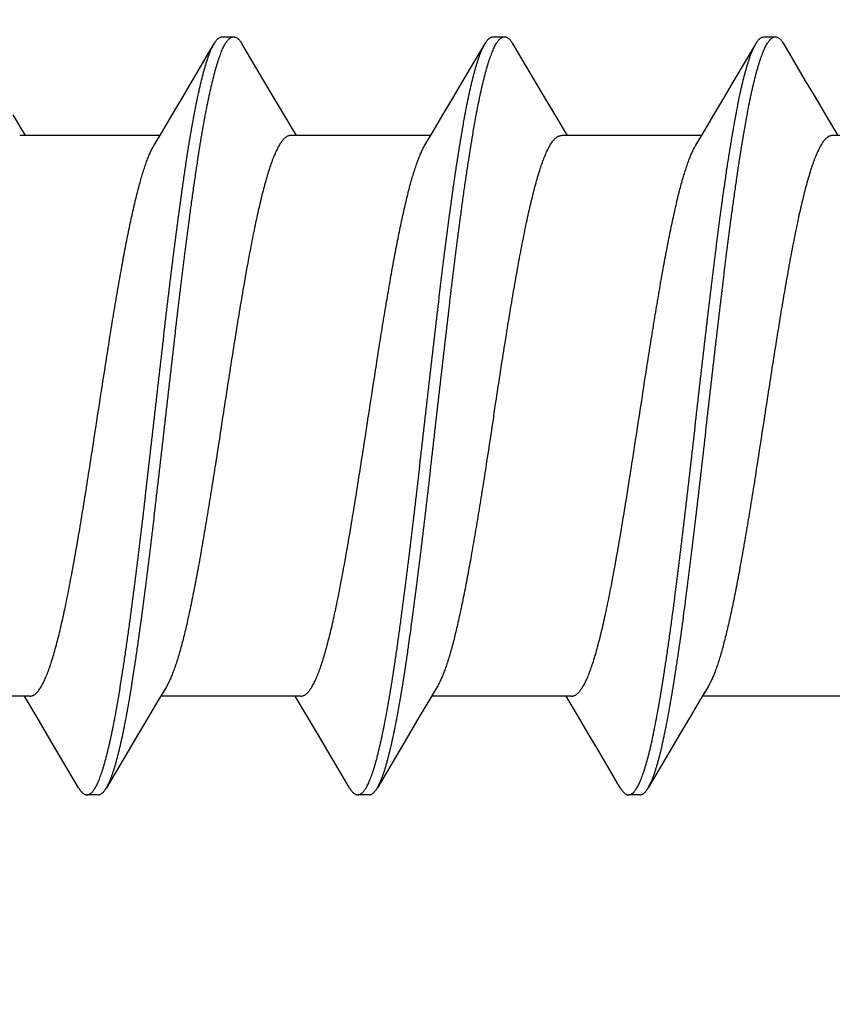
# Model space of a CAD drawing. Header units: feet. Extents: x -114 to 1432, y 355 to 669.
# Tile 44 of 197: x 124.708 to 125.115, y 485.864 to 486.357. Entities that reach past the tile are written whole.
import ezdxf

# ---------------------------------------------------------------- set-up
doc = ezdxf.new("R2010")
doc.units = ezdxf.units.FT
doc.header["$MEASUREMENT"] = 0
doc.layers.add('-HARDWARE', color=7, linetype='Continuous')
doc.layers.add('G-ANNO-DIM', color=2, linetype='Continuous')
doc.styles.add('Arial', font='arial.ttf')
doc.dimstyles.new('MS-16A', dxfattribs={"dimscale": 13, "dimtxt": 0.18, "dimasz": 0.18, "dimexe": 0.125, "dimexo": 0.0625, "dimgap": 0.03125, "dimtad": 1, "dimdec": 3, "dimzin": 3, "dimdsep": 46, "dimlunit": 4, "dimtxsty": 'Arial', "dimcen": 0.03125, "dimclrd": 2, "dimclre": 2, "dimclrt": 7, "dimadec": 1, "dimazin": 0, "dimtfac": 1, "dimtdec": 3, "dimtofl": 0, "dimtmove": 0, "dimatfit": 3, "dimfxl": 1, "dimtolj": 1, "dimtzin": 0, "dimarcsym": 0})

# ---------------------------------------------------------------- blocks, each defined once
blk = doc.blocks.new('*D655')
at = {"layer": 'Defpoints', "color": 0, "transparency": 16777216}
for p in [(126.3503, 494.15839), (116.84727, 446.15839), (126.3503, 446.15839)]:
    blk.add_point(p, dxfattribs=at)
at = {"layer": 'G-ANNO-DIM', "color": 2, "lineweight": -2, "transparency": 16777216}
for p, q in [((125.5378, 494.15839), (115.22227, 494.15839)), ((116.84727, 491.81839), (116.84727, 448.49839)), ((125.5378, 446.15839), (115.22227, 446.15839))]:
    blk.add_line(p, q, dxfattribs=at)
at = {"layer": 'G-ANNO-DIM', "color": 2, "transparency": 16777216}
for points in [[(116.45727, 491.81839), (117.23727, 491.81839), (116.84727, 494.15839)], [(116.45727, 448.49839), (117.23727, 448.49839), (116.84727, 446.15839)]]:
    blk.add_solid(points, dxfattribs=at)
at = {"layer": 'G-ANNO-DIM', "color": 7, "transparency": 16777216, "insert": (115.24628, 470.15839), "char_height": 2.34, "attachment_point": 5, "rotation": 90, "style": 'Arial'}
blk.add_mtext('\\A1;4\'-0"', dxfattribs=at)
blk = doc.blocks.new('2.5IN_LAGSCREW')
at = {"layer": '-HARDWARE', "color": 7}
for p, q in [((1219.80236, 512.07626), (1219.79675, 512.07626)), ((1219.93795, 512.07626), (1219.93234, 512.07626)), ((1220.07354, 512.07626), (1220.06792, 512.07626)), ((1219.81737, 512.05435), (1219.80656, 512.07268)), ((1219.95296, 512.05435), (1219.94215, 512.07268)), ((1220.08855, 512.05435), (1220.07773, 512.07268)), ((1219.77158, 512.03719), (1219.76541, 512.02684)), ((1219.90717, 512.03719), (1219.901, 512.02684)), ((1220.04276, 512.03719), (1220.03659, 512.02684)), ((1220.17835, 512.03719), (1220.17218, 512.02684)), ((1219.6981, 512.02684), (1219.76821, 512.02684)), ((1219.83369, 512.02684), (1219.9038, 512.02684)), ((1219.96928, 512.02684), (1220.03939, 512.02684)), ((1220.10487, 512.02684), (1220.17498, 512.02684)), ((1219.7631, 511.74617), (1219.83321, 511.74617)), ((1219.8953, 511.73578), (1219.90148, 511.74617)), ((1219.89869, 511.74617), (1219.9688, 511.74617)), ((1220.03089, 511.73578), (1220.03707, 511.74617)), ((1220.03428, 511.74617), (1220.10439, 511.74617)), ((1220.16648, 511.73578), (1220.17266, 511.74617)), ((1220.16987, 511.74617), (1220.23998, 511.74617)), ((1219.84951, 511.71869), (1219.86034, 511.70032)), ((1219.9851, 511.71869), (1219.99593, 511.70032)), ((1220.12069, 511.71869), (1220.13152, 511.70032)), ((1219.86454, 511.69674), (1219.87015, 511.69674)), ((1220.00013, 511.69674), (1220.00574, 511.69674)), ((1220.13572, 511.69674), (1220.14133, 511.69674))]:
    blk.add_line(p, q, dxfattribs=at)
for points in [[(1219.79255, 512.07268), (1219.78172, 512.05431), (1219.77653, 512.04555), (1219.77158, 512.03719)], [(1219.92814, 512.07268), (1219.91731, 512.05431), (1219.91212, 512.04555), (1219.90717, 512.03719)], [(1220.06373, 512.07268), (1220.0529, 512.05431), (1220.04771, 512.04555), (1220.04276, 512.03719)], [(1219.83651, 512.02211), (1219.83224, 512.02927), (1219.82751, 512.03723), (1219.82255, 512.04558), (1219.81737, 512.05435)], [(1219.9721, 512.02211), (1219.96783, 512.02927), (1219.9631, 512.03723), (1219.95814, 512.04558), (1219.95296, 512.05435)], [(1220.10769, 512.02211), (1220.10341, 512.02927), (1220.09869, 512.03723), (1220.09373, 512.04558), (1220.08855, 512.05435)], [(1219.83039, 511.75089), (1219.83464, 511.74376), (1219.83937, 511.73581), (1219.84433, 511.72745), (1219.84951, 511.71869)], [(1219.96598, 511.75089), (1219.97023, 511.74376), (1219.97496, 511.73581), (1219.97992, 511.72745), (1219.9851, 511.71869)], [(1220.10157, 511.75089), (1220.10582, 511.74376), (1220.11055, 511.73581), (1220.11551, 511.72745), (1220.12069, 511.71869)], [(1219.87435, 511.70032), (1219.88516, 511.71866), (1219.89034, 511.72742), (1219.8953, 511.73578)], [(1220.00994, 511.70032), (1220.02075, 511.71866), (1220.02593, 511.72742), (1220.03089, 511.73578)], [(1220.14553, 511.70032), (1220.15634, 511.71866), (1220.16152, 511.72742), (1220.16648, 511.73578)]]:
    blk.add_lwpolyline(points, dxfattribs=at)
for points, knots in [([(1219.79675, 512.07626), (1219.79666, 512.07626), (1219.79648, 512.07625), (1219.79622, 512.07621), (1219.79595, 512.07614), (1219.7956, 512.076), (1219.79515, 512.07576), (1219.79462, 512.07536), (1219.79409, 512.07485), (1219.79357, 512.07423), (1219.79305, 512.0735), (1219.79272, 512.07297), (1219.79255, 512.07268)], [0, 0, 0, 0, 0.045699, 0.091916, 0.13915, 0.187871, 0.291339, 0.405275, 0.531794, 0.672418, 0.828233, 1, 1, 1, 1]), ([(1219.86034, 511.70032), (1219.86017, 511.70062), (1219.85983, 511.70124), (1219.85933, 511.70223), (1219.85884, 511.70332), (1219.85834, 511.70451), (1219.85784, 511.70579), (1219.85735, 511.70717), (1219.85685, 511.70865), (1219.85636, 511.71021), (1219.85586, 511.71188), (1219.85518, 511.71427), (1219.85434, 511.7175), (1219.85335, 511.72164), (1219.85236, 511.72612), (1219.85137, 511.73095), (1219.85038, 511.73611), (1219.84939, 511.74159), (1219.84839, 511.74737), (1219.8474, 511.75345), (1219.84641, 511.75981), (1219.84542, 511.76644), (1219.84407, 511.77578), (1219.8424, 511.788), (1219.84043, 511.80328), (1219.83845, 511.81927), (1219.83647, 511.83582), (1219.83449, 511.8528), (1219.83184, 511.87588), (1219.82922, 511.89906), (1219.82657, 511.92212), (1219.8246, 511.93906), (1219.82262, 511.95555), (1219.82064, 511.97147), (1219.81897, 511.98429), (1219.81763, 511.99416), (1219.81664, 512.00124), (1219.81564, 512.00806), (1219.81465, 512.01463), (1219.81366, 512.02093), (1219.81267, 512.02695), (1219.81168, 512.03266), (1219.81069, 512.03807), (1219.8097, 512.04316), (1219.80871, 512.04791), (1219.80772, 512.05232), (1219.80673, 512.05638), (1219.80588, 512.05954), (1219.8052, 512.06188), (1219.80471, 512.0635), (1219.80421, 512.06503), (1219.80372, 512.06646), (1219.80322, 512.0678), (1219.80272, 512.06904), (1219.80223, 512.07018), (1219.80173, 512.07123), (1219.80124, 512.07218), (1219.80074, 512.07303), (1219.80025, 512.07378), (1219.79975, 512.07444), (1219.79925, 512.07499), (1219.79876, 512.07545), (1219.79826, 512.07581), (1219.79776, 512.07607), (1219.79725, 512.07622), (1219.79691, 512.07626), (1219.79675, 512.07626)], [0, 0, 0, 0, 0.002665, 0.005556, 0.008677, 0.012029, 0.015615, 0.019435, 0.023489, 0.027776, 0.032297, 0.037049, 0.047241, 0.05834, 0.070327, 0.083182, 0.09688, 0.111395, 0.126699, 0.142762, 0.159551, 0.177033, 0.195172, 0.233269, 0.273528, 0.315616, 0.359183, 0.403864, 0.449287, 0.540835, 0.586194, 0.630769, 0.674188, 0.716089, 0.756123, 0.775336, 0.793959, 0.811954, 0.829284, 0.845914, 0.86181, 0.87694, 0.891275, 0.904787, 0.917449, 0.92924, 0.940138, 0.950126, 0.954774, 0.959191, 0.963374, 0.967323, 0.971039, 0.97452, 0.977769, 0.980787, 0.983576, 0.986141, 0.988487, 0.990622, 0.992557, 0.994308, 0.995894, 0.997345, 0.998699, 1, 1, 1, 1]), ([(1219.80656, 512.07268), (1219.80639, 512.07297), (1219.80606, 512.0735), (1219.80553, 512.07423), (1219.80501, 512.07485), (1219.80448, 512.07536), (1219.80396, 512.07576), (1219.80351, 512.076), (1219.80315, 512.07614), (1219.80289, 512.07621), (1219.80262, 512.07625), (1219.80245, 512.07626), (1219.80236, 512.07626)], [0, 0, 0, 0, 0.171768, 0.327581, 0.468207, 0.594725, 0.70866, 0.81213, 0.86085, 0.908084, 0.954301, 1, 1, 1, 1]), ([(1219.93234, 512.07626), (1219.93225, 512.07626), (1219.93207, 512.07625), (1219.93172, 512.07619), (1219.93127, 512.07605), (1219.93074, 512.07576), (1219.93021, 512.07536), (1219.92968, 512.07485), (1219.92916, 512.07423), (1219.92864, 512.0735), (1219.92831, 512.07297), (1219.92814, 512.07268)], [0, 0, 0, 0, 0.045704, 0.091926, 0.187779, 0.29126, 0.405209, 0.53174, 0.672382, 0.828214, 1, 1, 1, 1]), ([(1219.99593, 511.70032), (1219.99576, 511.70062), (1219.99542, 511.70124), (1219.99492, 511.70223), (1219.99442, 511.70332), (1219.99393, 511.70451), (1219.99343, 511.70579), (1219.99294, 511.70717), (1219.99244, 511.70865), (1219.99194, 511.71021), (1219.99145, 511.71188), (1219.99077, 511.71427), (1219.98993, 511.7175), (1219.98894, 511.72164), (1219.98795, 511.72612), (1219.98696, 511.73095), (1219.98597, 511.73611), (1219.98498, 511.74159), (1219.98398, 511.74737), (1219.98299, 511.75345), (1219.982, 511.75981), (1219.98101, 511.76644), (1219.97966, 511.77578), (1219.97799, 511.788), (1219.97601, 511.80328), (1219.97404, 511.81927), (1219.97206, 511.83582), (1219.97008, 511.8528), (1219.96743, 511.87588), (1219.96481, 511.89906), (1219.96216, 511.92212), (1219.96019, 511.93906), (1219.95821, 511.95555), (1219.95623, 511.97147), (1219.95456, 511.98429), (1219.95322, 511.99416), (1219.95223, 512.00124), (1219.95123, 512.00806), (1219.95024, 512.01463), (1219.94925, 512.02093), (1219.94826, 512.02695), (1219.94727, 512.03266), (1219.94628, 512.03807), (1219.94529, 512.04316), (1219.94429, 512.04791), (1219.9433, 512.05232), (1219.94232, 512.05638), (1219.94147, 512.05954), (1219.94079, 512.06188), (1219.9403, 512.0635), (1219.9398, 512.06503), (1219.93931, 512.06646), (1219.93881, 512.0678), (1219.93831, 512.06904), (1219.93782, 512.07018), (1219.93732, 512.07123), (1219.93683, 512.07218), (1219.93633, 512.07303), (1219.93584, 512.07378), (1219.93534, 512.07444), (1219.93484, 512.07499), (1219.93435, 512.07545), (1219.93385, 512.07581), (1219.93335, 512.07607), (1219.93284, 512.07622), (1219.9325, 512.07626), (1219.93234, 512.07626)], [0, 0, 0, 0, 0.002665, 0.005556, 0.008677, 0.012029, 0.015615, 0.019435, 0.023489, 0.027776, 0.032297, 0.037049, 0.047241, 0.05834, 0.070327, 0.083182, 0.09688, 0.111395, 0.126699, 0.142762, 0.159551, 0.177033, 0.195172, 0.233269, 0.273528, 0.315616, 0.359183, 0.403864, 0.449287, 0.540835, 0.586194, 0.630769, 0.674188, 0.716089, 0.756123, 0.775336, 0.793959, 0.811954, 0.829284, 0.845914, 0.86181, 0.87694, 0.891275, 0.904787, 0.917449, 0.92924, 0.940138, 0.950126, 0.954774, 0.959191, 0.963374, 0.967323, 0.971039, 0.97452, 0.977769, 0.980787, 0.983576, 0.986141, 0.988487, 0.990622, 0.992557, 0.994308, 0.995894, 0.997345, 0.998699, 1, 1, 1, 1]), ([(1219.94215, 512.07268), (1219.94198, 512.07297), (1219.94165, 512.0735), (1219.94112, 512.07423), (1219.9406, 512.07485), (1219.94007, 512.07536), (1219.93955, 512.07576), (1219.93902, 512.07605), (1219.93857, 512.07619), (1219.93821, 512.07625), (1219.93804, 512.07626), (1219.93795, 512.07626)], [0, 0, 0, 0, 0.171786, 0.327618, 0.468259, 0.594791, 0.70874, 0.81222, 0.908074, 0.954296, 1, 1, 1, 1]), ([(1220.06792, 512.07626), (1220.06784, 512.07626), (1220.06766, 512.07625), (1220.0674, 512.07621), (1220.06713, 512.07614), (1220.06678, 512.076), (1220.06633, 512.07576), (1220.0658, 512.07536), (1220.06527, 512.07485), (1220.06475, 512.07423), (1220.06423, 512.0735), (1220.06389, 512.07297), (1220.06373, 512.07268)], [0, 0, 0, 0, 0.045699, 0.091915, 0.13915, 0.18787, 0.29134, 0.405275, 0.531793, 0.672418, 0.828231, 1, 1, 1, 1]), ([(1220.13152, 511.70032), (1220.13135, 511.70062), (1220.13101, 511.70124), (1220.13051, 511.70223), (1220.13001, 511.70332), (1220.12952, 511.70451), (1220.12902, 511.70579), (1220.12853, 511.70717), (1220.12803, 511.70865), (1220.12753, 511.71021), (1220.12704, 511.71188), (1220.12636, 511.71427), (1220.12552, 511.7175), (1220.12453, 511.72164), (1220.12354, 511.72612), (1220.12255, 511.73095), (1220.12156, 511.73611), (1220.12057, 511.74159), (1220.11957, 511.74737), (1220.11858, 511.75345), (1220.11759, 511.75981), (1220.1166, 511.76644), (1220.11525, 511.77578), (1220.11358, 511.788), (1220.1116, 511.80328), (1220.10963, 511.81927), (1220.10765, 511.83582), (1220.10567, 511.8528), (1220.10302, 511.87588), (1220.1004, 511.89906), (1220.09775, 511.92212), (1220.09577, 511.93906), (1220.0938, 511.95555), (1220.09182, 511.97147), (1220.09015, 511.98429), (1220.08881, 511.99416), (1220.08782, 512.00124), (1220.08682, 512.00806), (1220.08583, 512.01463), (1220.08484, 512.02093), (1220.08385, 512.02695), (1220.08286, 512.03266), (1220.08187, 512.03807), (1220.08088, 512.04316), (1220.07988, 512.04791), (1220.07889, 512.05232), (1220.0779, 512.05638), (1220.07706, 512.05954), (1220.07638, 512.06188), (1220.07589, 512.0635), (1220.07539, 512.06503), (1220.0749, 512.06646), (1220.0744, 512.0678), (1220.0739, 512.06904), (1220.07341, 512.07018), (1220.07291, 512.07123), (1220.07242, 512.07218), (1220.07192, 512.07303), (1220.07143, 512.07378), (1220.07093, 512.07444), (1220.07043, 512.07499), (1220.06994, 512.07545), (1220.06944, 512.07581), (1220.06894, 512.07607), (1220.06843, 512.07622), (1220.06809, 512.07626), (1220.06792, 512.07626)], [0, 0, 0, 0, 0.002665, 0.005556, 0.008677, 0.012029, 0.015615, 0.019435, 0.023489, 0.027776, 0.032297, 0.037049, 0.047241, 0.05834, 0.070327, 0.083182, 0.09688, 0.111395, 0.126699, 0.142762, 0.159551, 0.177033, 0.195172, 0.233269, 0.273528, 0.315616, 0.359183, 0.403864, 0.449287, 0.540835, 0.586194, 0.630769, 0.674188, 0.716089, 0.756123, 0.775336, 0.793959, 0.811954, 0.829284, 0.845914, 0.86181, 0.87694, 0.891275, 0.904787, 0.917449, 0.92924, 0.940138, 0.950126, 0.954774, 0.959191, 0.963374, 0.967323, 0.971039, 0.97452, 0.977769, 0.980787, 0.983576, 0.986141, 0.988487, 0.990622, 0.992557, 0.994308, 0.995894, 0.997345, 0.998699, 1, 1, 1, 1]), ([(1220.07773, 512.07268), (1220.07757, 512.07297), (1220.07724, 512.0735), (1220.07671, 512.07423), (1220.07619, 512.07485), (1220.07566, 512.07536), (1220.07514, 512.07576), (1220.07469, 512.076), (1220.07433, 512.07614), (1220.07407, 512.07621), (1220.0738, 512.07625), (1220.07363, 512.07626), (1220.07354, 512.07626)], [0, 0, 0, 0, 0.171767, 0.327582, 0.468206, 0.594725, 0.708661, 0.812129, 0.86085, 0.908085, 0.954301, 1, 1, 1, 1]), ([(1219.87015, 511.69674), (1219.86999, 511.69674), (1219.86965, 511.69678), (1219.86914, 511.69694), (1219.86864, 511.69719), (1219.86814, 511.69755), (1219.86764, 511.69801), (1219.86715, 511.69856), (1219.86665, 511.69922), (1219.86616, 511.69997), (1219.86566, 511.70082), (1219.86517, 511.70177), (1219.86467, 511.70282), (1219.86417, 511.70397), (1219.86368, 511.70521), (1219.86318, 511.70654), (1219.86269, 511.70798), (1219.86219, 511.7095), (1219.86169, 511.71112), (1219.86102, 511.71346), (1219.86017, 511.71662), (1219.85918, 511.72068), (1219.85819, 511.72509), (1219.8572, 511.72985), (1219.85621, 511.73493), (1219.85522, 511.74034), (1219.85423, 511.74606), (1219.85324, 511.75207), (1219.85225, 511.75837), (1219.85125, 511.76494), (1219.85026, 511.77177), (1219.84927, 511.77884), (1219.84793, 511.78871), (1219.84626, 511.80154), (1219.84428, 511.81745), (1219.8423, 511.83395), (1219.84032, 511.85089), (1219.83768, 511.87395), (1219.83505, 511.89712), (1219.83241, 511.9202), (1219.83043, 511.93718), (1219.82845, 511.95374), (1219.82647, 511.96972), (1219.8245, 511.985), (1219.82282, 511.99723), (1219.82148, 512.00656), (1219.82049, 512.01319), (1219.8195, 512.01955), (1219.8185, 512.02563), (1219.81751, 512.03141), (1219.81652, 512.03689), (1219.81553, 512.04205), (1219.81454, 512.04688), (1219.81355, 512.05137), (1219.81256, 512.05551), (1219.81172, 512.05873), (1219.81104, 512.06113), (1219.81054, 512.06279), (1219.81005, 512.06436), (1219.80955, 512.06583), (1219.80906, 512.06721), (1219.80856, 512.06849), (1219.80806, 512.06968), (1219.80757, 512.07077), (1219.80707, 512.07177), (1219.80673, 512.07239), (1219.80656, 512.07268)], [0, 0, 0, 0, 0.001301, 0.002655, 0.004106, 0.005692, 0.007443, 0.009378, 0.011513, 0.013859, 0.016424, 0.019213, 0.022231, 0.02548, 0.028961, 0.032677, 0.036626, 0.040809, 0.045226, 0.049874, 0.059862, 0.07076, 0.082551, 0.095213, 0.108725, 0.12306, 0.13819, 0.154086, 0.170716, 0.188046, 0.206041, 0.224664, 0.243877, 0.283911, 0.325812, 0.369231, 0.413806, 0.459165, 0.550713, 0.596136, 0.640817, 0.684384, 0.726472, 0.766731, 0.804828, 0.822967, 0.840449, 0.857238, 0.873301, 0.888605, 0.90312, 0.916818, 0.929673, 0.94166, 0.952759, 0.962951, 0.967703, 0.972224, 0.976511, 0.980565, 0.984385, 0.987971, 0.991323, 0.994444, 0.997335, 1, 1, 1, 1]), ([(1220.00574, 511.69674), (1220.00558, 511.69674), (1220.00524, 511.69678), (1220.00473, 511.69694), (1220.00423, 511.69719), (1220.00373, 511.69755), (1220.00323, 511.69801), (1220.00274, 511.69856), (1220.00224, 511.69922), (1220.00175, 511.69997), (1220.00125, 511.70082), (1220.00076, 511.70177), (1220.00026, 511.70282), (1219.99976, 511.70397), (1219.99927, 511.70521), (1219.99877, 511.70654), (1219.99828, 511.70798), (1219.99778, 511.7095), (1219.99728, 511.71112), (1219.99661, 511.71346), (1219.99576, 511.71662), (1219.99477, 511.72068), (1219.99378, 511.72509), (1219.99279, 511.72985), (1219.9918, 511.73493), (1219.99081, 511.74034), (1219.98982, 511.74606), (1219.98883, 511.75207), (1219.98784, 511.75837), (1219.98684, 511.76494), (1219.98585, 511.77177), (1219.98486, 511.77884), (1219.98352, 511.78871), (1219.98185, 511.80154), (1219.97987, 511.81745), (1219.97789, 511.83395), (1219.97591, 511.85089), (1219.97327, 511.87395), (1219.97064, 511.89712), (1219.968, 511.9202), (1219.96602, 511.93718), (1219.96404, 511.95374), (1219.96206, 511.96972), (1219.96009, 511.985), (1219.95841, 511.99723), (1219.95707, 512.00656), (1219.95608, 512.01319), (1219.95509, 512.01955), (1219.95409, 512.02563), (1219.9531, 512.03141), (1219.95211, 512.03689), (1219.95112, 512.04205), (1219.95013, 512.04688), (1219.94914, 512.05137), (1219.94815, 512.05551), (1219.94731, 512.05873), (1219.94663, 512.06113), (1219.94613, 512.06279), (1219.94564, 512.06436), (1219.94514, 512.06583), (1219.94465, 512.06721), (1219.94415, 512.06849), (1219.94365, 512.06968), (1219.94316, 512.07077), (1219.94266, 512.07177), (1219.94232, 512.07239), (1219.94215, 512.07268)], [0, 0, 0, 0, 0.001301, 0.002655, 0.004106, 0.005692, 0.007443, 0.009378, 0.011513, 0.013859, 0.016424, 0.019213, 0.022231, 0.02548, 0.028961, 0.032677, 0.036626, 0.040809, 0.045226, 0.049874, 0.059862, 0.07076, 0.082551, 0.095213, 0.108725, 0.12306, 0.13819, 0.154086, 0.170716, 0.188046, 0.206041, 0.224664, 0.243877, 0.283911, 0.325812, 0.369231, 0.413806, 0.459165, 0.550713, 0.596136, 0.640817, 0.684384, 0.726472, 0.766731, 0.804828, 0.822967, 0.840449, 0.857238, 0.873301, 0.888605, 0.90312, 0.916818, 0.929673, 0.94166, 0.952759, 0.962951, 0.967703, 0.972224, 0.976511, 0.980565, 0.984385, 0.987971, 0.991323, 0.994444, 0.997335, 1, 1, 1, 1]), ([(1220.14133, 511.69674), (1220.14117, 511.69674), (1220.14083, 511.69678), (1220.14032, 511.69694), (1220.13982, 511.69719), (1220.13932, 511.69755), (1220.13882, 511.69801), (1220.13833, 511.69856), (1220.13783, 511.69922), (1220.13734, 511.69997), (1220.13684, 511.70082), (1220.13634, 511.70177), (1220.13585, 511.70282), (1220.13535, 511.70397), (1220.13486, 511.70521), (1220.13436, 511.70654), (1220.13387, 511.70798), (1220.13337, 511.7095), (1220.13287, 511.71112), (1220.1322, 511.71346), (1220.13135, 511.71662), (1220.13036, 511.72068), (1220.12937, 511.72509), (1220.12838, 511.72985), (1220.12739, 511.73493), (1220.1264, 511.74034), (1220.12541, 511.74606), (1220.12442, 511.75207), (1220.12343, 511.75837), (1220.12243, 511.76494), (1220.12144, 511.77177), (1220.12045, 511.77884), (1220.11911, 511.78871), (1220.11744, 511.80154), (1220.11546, 511.81745), (1220.11348, 511.83395), (1220.1115, 511.85089), (1220.10886, 511.87395), (1220.10623, 511.89712), (1220.10359, 511.9202), (1220.10161, 511.93718), (1220.09963, 511.95374), (1220.09765, 511.96972), (1220.09568, 511.985), (1220.094, 511.99723), (1220.09266, 512.00656), (1220.09167, 512.01319), (1220.09068, 512.01955), (1220.08968, 512.02563), (1220.08869, 512.03141), (1220.0877, 512.03689), (1220.08671, 512.04205), (1220.08572, 512.04688), (1220.08473, 512.05137), (1220.08374, 512.05551), (1220.0829, 512.05873), (1220.08222, 512.06113), (1220.08172, 512.06279), (1220.08123, 512.06436), (1220.08073, 512.06583), (1220.08023, 512.06721), (1220.07974, 512.06849), (1220.07924, 512.06968), (1220.07875, 512.07077), (1220.07825, 512.07177), (1220.07791, 512.07239), (1220.07773, 512.07268)], [0, 0, 0, 0, 0.001301, 0.002655, 0.004106, 0.005692, 0.007443, 0.009378, 0.011513, 0.013859, 0.016424, 0.019213, 0.022231, 0.02548, 0.028961, 0.032677, 0.036626, 0.040809, 0.045226, 0.049874, 0.059862, 0.07076, 0.082551, 0.095213, 0.108725, 0.12306, 0.13819, 0.154086, 0.170716, 0.188046, 0.206041, 0.224664, 0.243877, 0.283911, 0.325812, 0.369231, 0.413806, 0.459165, 0.550713, 0.596136, 0.640817, 0.684384, 0.726472, 0.766731, 0.804828, 0.822967, 0.840449, 0.857238, 0.873301, 0.888605, 0.90312, 0.916818, 0.929673, 0.94166, 0.952759, 0.962951, 0.967703, 0.972224, 0.976511, 0.980565, 0.984385, 0.987971, 0.991323, 0.994444, 0.997335, 1, 1, 1, 1]), ([(1219.76821, 512.02684), (1219.76839, 512.02684), (1219.76875, 512.02681), (1219.76928, 512.02668), (1219.76982, 512.02646), (1219.77035, 512.02616), (1219.77088, 512.02578), (1219.77141, 512.02531), (1219.77194, 512.02476), (1219.77247, 512.02413), (1219.773, 512.02341), (1219.77353, 512.02262), (1219.77406, 512.02174), (1219.77458, 512.02078), (1219.77511, 512.01973), (1219.77564, 512.01861), (1219.77617, 512.01741), (1219.7767, 512.01613), (1219.77723, 512.01478), (1219.77795, 512.01282), (1219.77885, 512.01018), (1219.7799, 512.00679), (1219.78096, 512.0031), (1219.78202, 511.99914), (1219.78307, 511.9949), (1219.78413, 511.99041), (1219.78518, 511.98566), (1219.78624, 511.98067), (1219.7873, 511.97546), (1219.78836, 511.97004), (1219.78941, 511.96441), (1219.79047, 511.95859), (1219.7919, 511.95051), (1219.79368, 511.94004), (1219.79578, 511.92711), (1219.79789, 511.91379), (1219.8, 511.90021), (1219.8014, 511.89109), (1219.80211, 511.8865)], [0, 0, 0, 0, 0.003625, 0.007342, 0.011232, 0.015371, 0.019817, 0.02462, 0.029816, 0.035434, 0.041496, 0.048019, 0.055015, 0.062492, 0.070456, 0.078913, 0.087863, 0.097308, 0.107248, 0.117681, 0.140014, 0.164281, 0.190444, 0.218455, 0.24826, 0.279799, 0.313003, 0.347801, 0.384116, 0.421866, 0.460966, 0.501325, 0.542853, 0.629022, 0.718672, 0.810966, 0.905036, 1, 1, 1, 1]), ([(1219.9377, 511.8865), (1219.93699, 511.89109), (1219.93559, 511.90021), (1219.93348, 511.91379), (1219.93137, 511.92711), (1219.92927, 511.94004), (1219.92749, 511.95051), (1219.92606, 511.95859), (1219.925, 511.96441), (1219.92395, 511.97004), (1219.92289, 511.97546), (1219.92183, 511.98067), (1219.92077, 511.98566), (1219.91972, 511.99041), (1219.91866, 511.9949), (1219.9176, 511.99914), (1219.91655, 512.0031), (1219.91549, 512.00679), (1219.91444, 512.01018), (1219.91354, 512.01282), (1219.91282, 512.01478), (1219.91229, 512.01613), (1219.91176, 512.01741), (1219.91123, 512.01861), (1219.9107, 512.01973), (1219.91017, 512.02078), (1219.90964, 512.02174), (1219.90912, 512.02262), (1219.90859, 512.02341), (1219.90806, 512.02413), (1219.90753, 512.02476), (1219.907, 512.02531), (1219.90647, 512.02578), (1219.90594, 512.02616), (1219.90541, 512.02646), (1219.90487, 512.02668), (1219.90434, 512.02681), (1219.90398, 512.02684), (1219.9038, 512.02684)], [0, 0, 0, 0, 0.094964, 0.189034, 0.281328, 0.370978, 0.457147, 0.498675, 0.539034, 0.578134, 0.615884, 0.652199, 0.686997, 0.720201, 0.75174, 0.781545, 0.809556, 0.835719, 0.859986, 0.882319, 0.892752, 0.902692, 0.912137, 0.921087, 0.929544, 0.937508, 0.944985, 0.951981, 0.958504, 0.964566, 0.970184, 0.97538, 0.980183, 0.984629, 0.988768, 0.992658, 0.996375, 1, 1, 1, 1]), ([(1220.03939, 512.02684), (1220.03957, 512.02684), (1220.03993, 512.02681), (1220.04046, 512.02668), (1220.041, 512.02646), (1220.04153, 512.02616), (1220.04206, 512.02578), (1220.04259, 512.02531), (1220.04312, 512.02476), (1220.04365, 512.02413), (1220.04418, 512.02341), (1220.04471, 512.02262), (1220.04523, 512.02174), (1220.04576, 512.02078), (1220.04629, 512.01973), (1220.04682, 512.01861), (1220.04735, 512.01741), (1220.04788, 512.01613), (1220.04841, 512.01478), (1220.04913, 512.01282), (1220.05003, 512.01018), (1220.05108, 512.00679), (1220.05214, 512.0031), (1220.05319, 511.99914), (1220.05425, 511.9949), (1220.05531, 511.99041), (1220.05636, 511.98566), (1220.05742, 511.98067), (1220.05848, 511.97546), (1220.05954, 511.97004), (1220.06059, 511.96441), (1220.06165, 511.95859), (1220.06308, 511.95051), (1220.06486, 511.94004), (1220.06696, 511.92711), (1220.06907, 511.91379), (1220.07118, 511.90021), (1220.07258, 511.89109), (1220.07329, 511.8865)], [0, 0, 0, 0, 0.003625, 0.007342, 0.011232, 0.015371, 0.019817, 0.02462, 0.029816, 0.035434, 0.041496, 0.048019, 0.055015, 0.062492, 0.070456, 0.078913, 0.087863, 0.097308, 0.107248, 0.117681, 0.140014, 0.164281, 0.190444, 0.218455, 0.24826, 0.279799, 0.313003, 0.347801, 0.384116, 0.421866, 0.460965, 0.501325, 0.542853, 0.629022, 0.718672, 0.810966, 0.905036, 1, 1, 1, 1]), ([(1219.86479, 511.8865), (1219.86362, 511.89413), (1219.86187, 511.90551), (1219.85951, 511.92057), (1219.85774, 511.93156), (1219.85598, 511.94226), (1219.85422, 511.95258), (1219.85246, 511.96246), (1219.8507, 511.97183), (1219.84921, 511.97929), (1219.84802, 511.98496), (1219.84713, 511.98896), (1219.84625, 511.9928), (1219.84537, 511.99646), (1219.84449, 511.99993), (1219.84361, 512.00322), (1219.84272, 512.0063), (1219.84184, 512.00919), (1219.84096, 512.01187), (1219.84008, 512.01435), (1219.8392, 512.0166), (1219.83832, 512.01864), (1219.83744, 512.02047), (1219.83682, 512.02159), (1219.83651, 512.02211)], [0, 0, 0, 0, 0.166713, 0.248705, 0.329069, 0.407282, 0.482834, 0.555238, 0.624027, 0.688765, 0.719486, 0.749045, 0.777396, 0.804498, 0.830311, 0.854798, 0.877927, 0.899668, 0.919997, 0.938894, 0.956344, 0.972342, 0.986889, 1, 1, 1, 1]), ([(1220.00038, 511.8865), (1219.99921, 511.89413), (1219.99746, 511.90551), (1219.99509, 511.92057), (1219.99333, 511.93156), (1219.99157, 511.94226), (1219.98981, 511.95258), (1219.98805, 511.96246), (1219.98629, 511.97183), (1219.9848, 511.97929), (1219.98361, 511.98496), (1219.98272, 511.98896), (1219.98184, 511.9928), (1219.98096, 511.99646), (1219.98008, 511.99993), (1219.97919, 512.00322), (1219.97831, 512.0063), (1219.97743, 512.00919), (1219.97655, 512.01187), (1219.97567, 512.01435), (1219.97479, 512.0166), (1219.97391, 512.01864), (1219.97303, 512.02047), (1219.97241, 512.02159), (1219.9721, 512.02211)], [0, 0, 0, 0, 0.166713, 0.248705, 0.329069, 0.407282, 0.482834, 0.555238, 0.624027, 0.688765, 0.719486, 0.749045, 0.777396, 0.804498, 0.830311, 0.854798, 0.877927, 0.899668, 0.919997, 0.938894, 0.956344, 0.972342, 0.986889, 1, 1, 1, 1]), ([(1220.13597, 511.8865), (1220.1348, 511.89413), (1220.13305, 511.90551), (1220.13068, 511.92057), (1220.12892, 511.93156), (1220.12716, 511.94226), (1220.1254, 511.95258), (1220.12364, 511.96246), (1220.12188, 511.97183), (1220.12039, 511.97929), (1220.1192, 511.98496), (1220.11831, 511.98896), (1220.11743, 511.9928), (1220.11655, 511.99646), (1220.11567, 511.99993), (1220.11478, 512.00322), (1220.1139, 512.0063), (1220.11302, 512.00919), (1220.11214, 512.01187), (1220.11126, 512.01435), (1220.11038, 512.0166), (1220.1095, 512.01864), (1220.10862, 512.02047), (1220.108, 512.02159), (1220.10769, 512.02211)], [0, 0, 0, 0, 0.166713, 0.248705, 0.329069, 0.407282, 0.482834, 0.555238, 0.624027, 0.688765, 0.719486, 0.749045, 0.777396, 0.804498, 0.830311, 0.854798, 0.877927, 0.899668, 0.919997, 0.938894, 0.956344, 0.972342, 0.986889, 1, 1, 1, 1]), ([(1219.80211, 511.8865), (1219.80328, 511.87887), (1219.80503, 511.86749), (1219.80739, 511.85244), (1219.80916, 511.84144), (1219.81092, 511.83074), (1219.81268, 511.82042), (1219.81444, 511.81054), (1219.8162, 511.80117), (1219.81769, 511.79371), (1219.81888, 511.78805), (1219.81977, 511.78404), (1219.82065, 511.7802), (1219.82153, 511.77655), (1219.82241, 511.77307), (1219.82329, 511.76979), (1219.82418, 511.7667), (1219.82506, 511.76381), (1219.82594, 511.76113), (1219.82682, 511.75866), (1219.8277, 511.7564), (1219.82858, 511.75436), (1219.82946, 511.75254), (1219.83008, 511.75141), (1219.83039, 511.75089)], [0, 0, 0, 0, 0.166713, 0.248705, 0.329069, 0.407282, 0.482834, 0.555238, 0.624027, 0.688765, 0.719486, 0.749045, 0.777396, 0.804498, 0.830311, 0.854798, 0.877927, 0.899668, 0.919997, 0.938894, 0.956344, 0.972342, 0.986889, 1, 1, 1, 1]), ([(1219.89869, 511.74617), (1219.89851, 511.74617), (1219.89815, 511.7462), (1219.89762, 511.74633), (1219.89708, 511.74654), (1219.89655, 511.74684), (1219.89602, 511.74722), (1219.89549, 511.74769), (1219.89496, 511.74824), (1219.89443, 511.74887), (1219.8939, 511.74959), (1219.89337, 511.75039), (1219.89284, 511.75127), (1219.89232, 511.75223), (1219.89179, 511.75327), (1219.89126, 511.75439), (1219.89073, 511.75559), (1219.8902, 511.75687), (1219.88967, 511.75823), (1219.88895, 511.76018), (1219.88805, 511.76282), (1219.887, 511.76622), (1219.88594, 511.7699), (1219.88488, 511.77387), (1219.88383, 511.7781), (1219.88277, 511.7826), (1219.88171, 511.78734), (1219.88066, 511.79233), (1219.8796, 511.79754), (1219.87854, 511.80297), (1219.87749, 511.8086), (1219.87643, 511.81441), (1219.875, 511.82249), (1219.87322, 511.83296), (1219.87112, 511.84589), (1219.86901, 511.85921), (1219.8669, 511.87279), (1219.8655, 511.88192), (1219.86479, 511.8865)], [0, 0, 0, 0, 0.003625, 0.007342, 0.011232, 0.015371, 0.019817, 0.02462, 0.029816, 0.035434, 0.041496, 0.048019, 0.055015, 0.062492, 0.070456, 0.078913, 0.087863, 0.097308, 0.107248, 0.117681, 0.140014, 0.164281, 0.190444, 0.218455, 0.24826, 0.279799, 0.313003, 0.347801, 0.384116, 0.421866, 0.460966, 0.501325, 0.542853, 0.629022, 0.718672, 0.810966, 0.905036, 1, 1, 1, 1]), ([(1219.9377, 511.8865), (1219.93887, 511.87887), (1219.94062, 511.86749), (1219.94298, 511.85244), (1219.94474, 511.84144), (1219.94651, 511.83074), (1219.94827, 511.82042), (1219.95003, 511.81054), (1219.95179, 511.80117), (1219.95328, 511.79371), (1219.95447, 511.78805), (1219.95536, 511.78404), (1219.95624, 511.7802), (1219.95712, 511.77655), (1219.958, 511.77307), (1219.95888, 511.76979), (1219.95977, 511.7667), (1219.96065, 511.76381), (1219.96153, 511.76113), (1219.96241, 511.75866), (1219.96329, 511.7564), (1219.96417, 511.75436), (1219.96505, 511.75254), (1219.96567, 511.75141), (1219.96598, 511.75089)], [0, 0, 0, 0, 0.166713, 0.248705, 0.329069, 0.407282, 0.482834, 0.555238, 0.624027, 0.688765, 0.719486, 0.749045, 0.777396, 0.804498, 0.830311, 0.854798, 0.877927, 0.899668, 0.919997, 0.938894, 0.956344, 0.972342, 0.986889, 1, 1, 1, 1]), ([(1220.03428, 511.74617), (1220.0341, 511.74617), (1220.03374, 511.7462), (1220.03321, 511.74633), (1220.03267, 511.74654), (1220.03214, 511.74684), (1220.03161, 511.74722), (1220.03108, 511.74769), (1220.03055, 511.74824), (1220.03002, 511.74887), (1220.02949, 511.74959), (1220.02896, 511.75039), (1220.02843, 511.75127), (1220.0279, 511.75223), (1220.02738, 511.75327), (1220.02685, 511.75439), (1220.02632, 511.75559), (1220.02579, 511.75687), (1220.02526, 511.75823), (1220.02454, 511.76018), (1220.02364, 511.76282), (1220.02259, 511.76622), (1220.02153, 511.7699), (1220.02047, 511.77387), (1220.01942, 511.7781), (1220.01836, 511.7826), (1220.0173, 511.78734), (1220.01625, 511.79233), (1220.01519, 511.79754), (1220.01413, 511.80297), (1220.01307, 511.8086), (1220.01202, 511.81441), (1220.01059, 511.82249), (1220.00881, 511.83296), (1220.0067, 511.84589), (1220.0046, 511.85921), (1220.00249, 511.87279), (1220.00108, 511.88192), (1220.00038, 511.8865)], [0, 0, 0, 0, 0.003625, 0.007342, 0.011232, 0.015371, 0.019817, 0.02462, 0.029816, 0.035434, 0.041496, 0.048019, 0.055015, 0.062492, 0.070456, 0.078913, 0.087863, 0.097308, 0.107248, 0.117681, 0.140014, 0.164281, 0.190444, 0.218455, 0.24826, 0.279799, 0.313003, 0.347801, 0.384116, 0.421866, 0.460966, 0.501325, 0.542853, 0.629022, 0.718672, 0.810966, 0.905036, 1, 1, 1, 1]), ([(1220.07329, 511.8865), (1220.07446, 511.87887), (1220.07621, 511.86749), (1220.07857, 511.85244), (1220.08033, 511.84144), (1220.0821, 511.83074), (1220.08386, 511.82042), (1220.08562, 511.81054), (1220.08737, 511.80117), (1220.08886, 511.79371), (1220.09006, 511.78805), (1220.09094, 511.78404), (1220.09183, 511.7802), (1220.09271, 511.77655), (1220.09359, 511.77307), (1220.09447, 511.76979), (1220.09535, 511.7667), (1220.09624, 511.76381), (1220.09712, 511.76113), (1220.098, 511.75866), (1220.09888, 511.7564), (1220.09976, 511.75436), (1220.10064, 511.75254), (1220.10126, 511.75141), (1220.10157, 511.75089)], [0, 0, 0, 0, 0.166713, 0.248705, 0.329069, 0.407282, 0.482834, 0.555238, 0.624027, 0.688765, 0.719486, 0.749045, 0.777396, 0.804498, 0.830311, 0.854798, 0.877927, 0.899668, 0.919997, 0.938894, 0.956344, 0.972342, 0.986889, 1, 1, 1, 1]), ([(1220.16987, 511.74617), (1220.16969, 511.74617), (1220.16933, 511.7462), (1220.1688, 511.74633), (1220.16826, 511.74654), (1220.16773, 511.74684), (1220.1672, 511.74722), (1220.16667, 511.74769), (1220.16614, 511.74824), (1220.16561, 511.74887), (1220.16508, 511.74959), (1220.16455, 511.75039), (1220.16402, 511.75127), (1220.16349, 511.75223), (1220.16297, 511.75327), (1220.16244, 511.75439), (1220.16191, 511.75559), (1220.16138, 511.75687), (1220.16085, 511.75823), (1220.16013, 511.76018), (1220.15923, 511.76282), (1220.15817, 511.76622), (1220.15712, 511.7699), (1220.15606, 511.77387), (1220.15501, 511.7781), (1220.15395, 511.7826), (1220.15289, 511.78734), (1220.15184, 511.79233), (1220.15078, 511.79754), (1220.14972, 511.80297), (1220.14866, 511.8086), (1220.14761, 511.81441), (1220.14618, 511.82249), (1220.1444, 511.83296), (1220.14229, 511.84589), (1220.14019, 511.85921), (1220.13808, 511.87279), (1220.13667, 511.88192), (1220.13597, 511.8865)], [0, 0, 0, 0, 0.003625, 0.007342, 0.011232, 0.015371, 0.019817, 0.02462, 0.029816, 0.035434, 0.041496, 0.048019, 0.055015, 0.062492, 0.070456, 0.078913, 0.087863, 0.097308, 0.107248, 0.117681, 0.140014, 0.164281, 0.190444, 0.218455, 0.24826, 0.279799, 0.313003, 0.347801, 0.384116, 0.421866, 0.460966, 0.501325, 0.542853, 0.629022, 0.718672, 0.810966, 0.905036, 1, 1, 1, 1]), ([(1219.86454, 511.69674), (1219.86445, 511.69674), (1219.86428, 511.69675), (1219.86401, 511.6968), (1219.86375, 511.69687), (1219.86339, 511.697), (1219.86294, 511.69725), (1219.86241, 511.69765), (1219.86189, 511.69816), (1219.86137, 511.69878), (1219.86084, 511.6995), (1219.86051, 511.70004), (1219.86034, 511.70032)], [0, 0, 0, 0, 0.045699, 0.091915, 0.13915, 0.18787, 0.29134, 0.405274, 0.531793, 0.672418, 0.828231, 1, 1, 1, 1]), ([(1219.87435, 511.70032), (1219.87418, 511.70004), (1219.87385, 511.6995), (1219.87333, 511.69878), (1219.8728, 511.69816), (1219.87228, 511.69765), (1219.87175, 511.69725), (1219.8713, 511.697), (1219.87094, 511.69687), (1219.87068, 511.6968), (1219.87042, 511.69675), (1219.87024, 511.69674), (1219.87015, 511.69674)], [0, 0, 0, 0, 0.171768, 0.327582, 0.468206, 0.594725, 0.708661, 0.812129, 0.86085, 0.908085, 0.954301, 1, 1, 1, 1]), ([(1220.00013, 511.69674), (1220.00004, 511.69674), (1219.99987, 511.69675), (1219.9996, 511.6968), (1219.99934, 511.69687), (1219.99898, 511.697), (1219.99853, 511.69725), (1219.998, 511.69765), (1219.99748, 511.69816), (1219.99696, 511.69878), (1219.99643, 511.6995), (1219.9961, 511.70004), (1219.99593, 511.70032)], [0, 0, 0, 0, 0.045699, 0.091915, 0.13915, 0.187871, 0.291339, 0.405275, 0.531794, 0.672418, 0.828233, 1, 1, 1, 1]), ([(1220.00994, 511.70032), (1220.00977, 511.70004), (1220.00944, 511.6995), (1220.00892, 511.69878), (1220.00839, 511.69816), (1220.00787, 511.69765), (1220.00734, 511.69725), (1220.00689, 511.697), (1220.00653, 511.69687), (1220.00627, 511.6968), (1220.00601, 511.69675), (1220.00583, 511.69674), (1220.00574, 511.69674)], [0, 0, 0, 0, 0.171768, 0.327582, 0.468207, 0.594725, 0.70866, 0.81213, 0.86085, 0.908085, 0.954301, 1, 1, 1, 1]), ([(1220.13572, 511.69674), (1220.13563, 511.69674), (1220.13546, 511.69675), (1220.13519, 511.6968), (1220.13493, 511.69687), (1220.13457, 511.697), (1220.13412, 511.69725), (1220.13359, 511.69765), (1220.13307, 511.69816), (1220.13254, 511.69878), (1220.13202, 511.6995), (1220.13169, 511.70004), (1220.13152, 511.70032)], [0, 0, 0, 0, 0.045699, 0.091916, 0.13915, 0.187871, 0.291339, 0.405276, 0.531793, 0.672419, 0.828233, 1, 1, 1, 1]), ([(1220.14553, 511.70032), (1220.14536, 511.70004), (1220.14503, 511.6995), (1220.14451, 511.69878), (1220.14398, 511.69816), (1220.14346, 511.69765), (1220.14293, 511.69725), (1220.1424, 511.69696), (1220.14195, 511.69681), (1220.1416, 511.69675), (1220.14142, 511.69674), (1220.14133, 511.69674)], [0, 0, 0, 0, 0.171786, 0.327618, 0.46826, 0.594791, 0.70874, 0.812221, 0.908074, 0.954296, 1, 1, 1, 1])]:
    blk.add_open_spline(points, degree=3, knots=knots, dxfattribs=at)

msp = doc.modelspace()

# ---------------------------------------------------------------- block references
at = {"layer": '-HARDWARE', "xscale": -1}
msp.add_blockref('2.5IN_LAGSCREW', (1344.88292, -25.72811), dxfattribs=at)

# ---------------------------------------------------------------- dimensions: what is measured, and where the dimension line sits
at = {"layer": 'G-ANNO-DIM'}
dim = msp.add_linear_dim(base=(116.84727, 446.15839), p1=(126.3503, 494.15839), p2=(126.3503, 446.15839), angle=90, dimstyle='MS-16A', dxfattribs=at)
dim.commit()
dim.dimension.update_dxf_attribs({"geometry": '*D655', "text_midpoint": (116.84727, 470.15839), "dimtype": 160})

doc.saveas('drawing.dxf')
